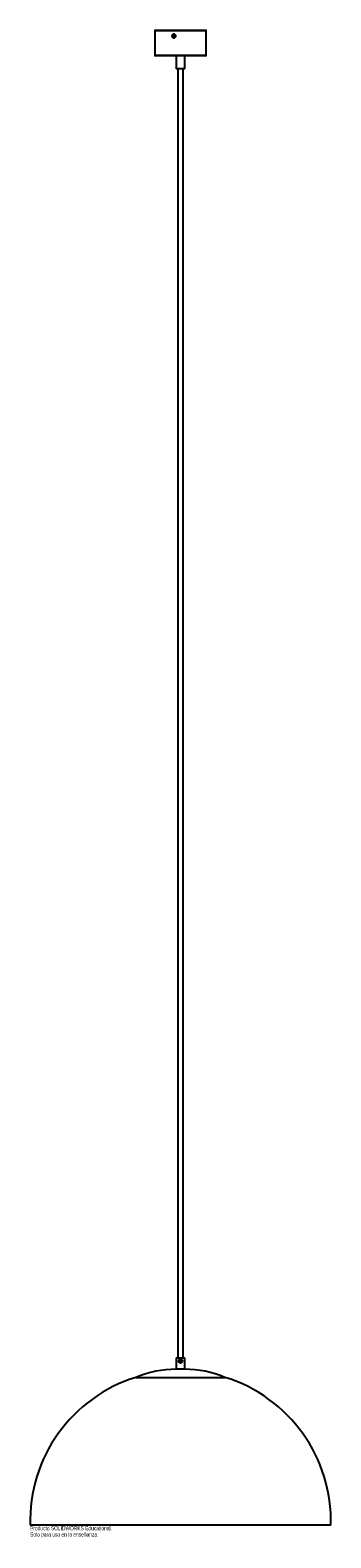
# Paper-space layout '_Normal a' of a CAD drawing. Header units: millimetres. Extents: x -177 to 173, y -131 to 1624.
import ezdxf

# ---------------------------------------------------------------- set-up
doc = ezdxf.new("R2010")
doc.units = ezdxf.units.MM
doc.styles.add('SLDTEXTSTYLE0', font='TXT', dxfattribs={"width": 0.7})

psp = doc.layouts.new('_Normal a')

# ---------------------------------------------------------------- linework, layer by layer
at = {"color": 7, "linetype": 'Continuous', "lineweight": 25}
for p, q in [((-31.7, 1623), (-31.7, 1595)), ((-30.7, 1624), (27.3, 1624)), ((28.3, 1595), (28.3, 1623)), ((27.3, 1594), (-30.7, 1594)), ((-6.7, 1594), (-6.7, 1579)), ((3.3, 1579), (3.3, 1594)), ((3.3, 1579), (-6.7, 1579)), ((-4.7, 1579), (-4.7, 79)), ((1.3, 79), (1.3, 1579)), ((-6.7, 79), (-6.7, 65.6)), ((-6.7, 79), (3.3, 79)), ((3.3, 65.6), (3.3, 79)), ((-53.5, 56.1), (50.1, 56.1)), ((3.3, 65.6), (-6.7, 65.6)), ((173.3, -116), (-176.7, -116))]:
    psp.add_line(p, q, dxfattribs=at)
at = {"color": 8, "linetype": 'Continuous', "lineweight": 25}
for p, q in [((28.3, 1623), (-31.7, 1623)), ((-31.7, 1595), (28.3, 1595))]:
    psp.add_line(p, q, dxfattribs=at)
at = {"color": 7, "linetype": 'Continuous', "lineweight": 25, "flags": 128}
for points in [[(-11.4, 1617.2), (-11.3, 1616.4), (-10.8, 1615.7), (-10.2, 1615.2), (-9.4, 1615), (-8.6, 1615.2), (-7.9, 1615.7), (-7.4, 1616.4), (-7.3, 1617.2), (-7.4, 1618), (-7.9, 1618.7), (-8.6, 1619.2), (-9.4, 1619.4), (-10.2, 1619.2), (-10.8, 1618.7), (-11.3, 1618), (-11.4, 1617.2)], [(-7.5, 1617.2), (-7.6, 1616.4), (-8.1, 1615.8), (-8.7, 1615.4), (-9.4, 1615.2), (-10.1, 1615.4), (-10.8, 1615.8), (-11.2, 1616.4), (-11.3, 1617.2), (-11.2, 1618), (-10.8, 1618.6), (-10.1, 1619), (-9.4, 1619.2), (-8.7, 1619), (-8.1, 1618.6), (-7.6, 1618), (-7.5, 1617.2)], [(-10.7, 1617.2), (-10.6, 1616.7), (-10.3, 1616.3), (-9.9, 1616), (-9.5, 1615.9), (-9, 1616), (-8.6, 1616.3), (-8.4, 1616.7), (-8.3, 1617.2), (-8.4, 1617.7), (-8.6, 1618.1), (-9, 1618.4), (-9.5, 1618.5), (-9.9, 1618.4), (-10.3, 1618.1), (-10.6, 1617.7), (-10.7, 1617.2)]]:
    psp.add_lwpolyline(points, dxfattribs=at)
at = {"color": 7, "linetype": 'Continuous', "lineweight": 25}
for radius in [2.16, 1.49, 0.77]:
    psp.add_circle((-1.7, 75), radius, dxfattribs=at)
for centre, radius, start, end in [((-30.7, 1623), 1, 90, 180), ((27.3, 1623), 1, 360, 90), ((-30.7, 1595), 1, 180, 270), ((27.3, 1595), 1, 270, 0), ((-1.7, -111.1), 175.1, 107.2071, 181.6139), ((-6.2, -57.5), 123.1, 90.2596, 112.6154), ((2.7, -57.5), 123.1, 67.3846, 89.7404), ((-1.7, -111.1), 175.1, 358.3861, 72.7929)]:
    psp.add_arc(centre, radius, start, end, dxfattribs=at)

# ---------------------------------------------------------------- texts
at = {"color": 7, "linetype": 'Continuous', "char_height": 4.834, "attachment_point": 1, "style": 'SLDTEXTSTYLE0'}
for s, insert in [('Producto SOLIDWORKS Educational.', (-176.8, -117)), ('Solo para uso en la enseñanza.', (-176.8, -124.3))]:
    psp.add_mtext(s, dxfattribs=dict(at, insert=insert))

doc.saveas('drawing.dxf')
